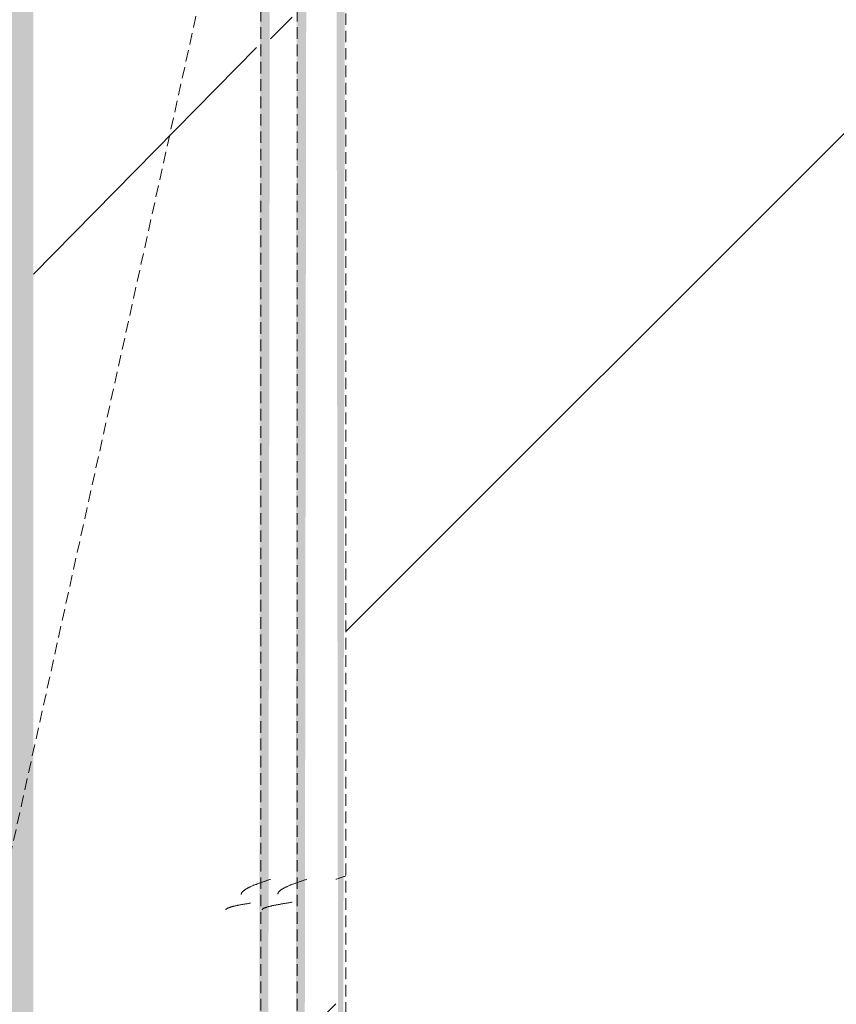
# Model space of a CAD drawing. Header units: millimetres. Extents: x 16156 to 91527, y 4646 to 113494.
# Tile 252 of 256: x 35710 to 36046, y 72928 to 73334. Entities that reach past the tile are written whole.
import ezdxf

# ---------------------------------------------------------------- set-up
doc = ezdxf.new("R2010")
doc.units = ezdxf.units.MM
doc.linetypes.add('ARC Demolished', pattern=[7.14375, 4.7625, -2.38125])
for name, color, linetype, lineweight in [('A--AR9__AlgVoorz', 1, 'Continuous', 9), ('A--L74__VasteSanitaireVoorz', 1, 'ARC Demolished', 9), ('A--L82__LosseGebruikersInvent', 1, 'ARC Demolished', 9)]:
    doc.layers.add(name, color=color, linetype=linetype, lineweight=lineweight)
pattern_1 = [(135, (72113.44, -36801.75), (-212.132, -212.132), [])]
pattern_2 = [(135, (72828.44, -35670.5), (-212.132, -212.132), [])]
pattern_3 = [(135.439, (72828.44, -34585), (-212.1307, -208.9106), [])]

# ---------------------------------------------------------------- blocks, each defined once
blk = doc.blocks.new('73_FU_Keukentop - Type 1-2249611-AB-Begane grond - slooptekening')
at = {"layer": 'A--L82__LosseGebruikersInvent'}
h = blk.add_hatch(dxfattribs=at)
h.set_pattern_fill('FP_61', color=256, style=0, pattern_type=2)
h.set_pattern_definition(pattern_1)
h.paths.add_polyline_path([(1430, -957.5), (1430, 957.5), (-1430, 957.5), (-1430, -957.5), (1266.55, -957.5)])
h = blk.add_hatch(dxfattribs=at)
h.set_pattern_fill('FP_61', color=256, style=0, pattern_type=2)
h.set_pattern_definition(pattern_1)
h.paths.add_polyline_path([(1430, -957.5), (1430, 957.5), (-1430, 957.5), (-1430, -957.5), (1266.55, -957.5)])
blk.add_line((-1430, -957.5), (1430, -957.5), dxfattribs=at)
blk = doc.blocks.new('FP_232-AB-Begane grond - slooptekening')
at = {"layer": 'A--L74__VasteSanitaireVoorz', "color": 240, "linetype": 'Continuous'}
for p, q in [((-152.58, 173.51), (-152.68, 173.79)), ((-152.58, 173.51), (-152.68, 173.79)), ((-152.48, 173.23), (-152.58, 173.51)), ((-152.48, 173.23), (-152.58, 173.51)), ((-152.39, 172.95), (-152.48, 173.23)), ((-152.39, 172.95), (-152.48, 173.23)), ((-152.29, 172.66), (-152.39, 172.95)), ((-152.29, 172.66), (-152.39, 172.95)), ((-152.19, 172.37), (-152.29, 172.66)), ((-152.19, 172.37), (-152.29, 172.66)), ((-152.09, 172.09), (-152.19, 172.37)), ((-152.09, 172.09), (-152.19, 172.37)), ((-151.99, 171.8), (-152.09, 172.09)), ((-151.99, 171.8), (-152.09, 172.09)), ((-151.89, 171.51), (-151.99, 171.8)), ((-151.89, 171.51), (-151.99, 171.8)), ((-151.8, 171.22), (-151.89, 171.51)), ((-151.8, 171.22), (-151.89, 171.51)), ((-151.7, 170.92), (-151.8, 171.22)), ((-151.7, 170.92), (-151.8, 171.22)), ((-151.6, 170.63), (-151.7, 170.92)), ((-151.6, 170.63), (-151.7, 170.92)), ((-151.5, 170.34), (-151.6, 170.63)), ((-151.5, 170.34), (-151.6, 170.63)), ((-151.4, 170.04), (-151.5, 170.34)), ((-151.4, 170.04), (-151.5, 170.34)), ((-151.31, 169.75), (-151.4, 170.04)), ((-151.31, 169.75), (-151.4, 170.04))]:
    blk.add_line(p, q, dxfattribs=at)
blk = doc.blocks.new('FP_233-AB-Begane grond - slooptekening')
at = {"layer": 'A--L74__VasteSanitaireVoorz', "color": 240, "linetype": 'Continuous'}
for p, q in [((-151.21, 157.46), (-151.31, 157.75)), ((-151.21, 157.46), (-151.31, 157.75)), ((-151.11, 157.16), (-151.21, 157.46)), ((-151.11, 157.16), (-151.21, 157.46)), ((-151.01, 156.87), (-151.11, 157.16)), ((-151.01, 156.87), (-151.11, 157.16)), ((-150.91, 156.58), (-151.01, 156.87)), ((-150.91, 156.58), (-151.01, 156.87)), ((-150.81, 156.28), (-150.91, 156.58)), ((-150.81, 156.28), (-150.91, 156.58)), ((-150.72, 155.99), (-150.81, 156.28)), ((-150.72, 155.99), (-150.81, 156.28)), ((-150.62, 155.7), (-150.72, 155.99)), ((-150.62, 155.7), (-150.72, 155.99)), ((-150.52, 155.41), (-150.62, 155.7)), ((-150.52, 155.41), (-150.62, 155.7)), ((-150.42, 155.13), (-150.52, 155.41)), ((-150.42, 155.13), (-150.52, 155.41)), ((-150.32, 154.84), (-150.42, 155.13)), ((-150.32, 154.84), (-150.42, 155.13)), ((-150.23, 154.55), (-150.32, 154.84)), ((-150.23, 154.55), (-150.32, 154.84)), ((-150.13, 154.27), (-150.23, 154.55)), ((-150.13, 154.27), (-150.23, 154.55)), ((-150.03, 153.99), (-150.13, 154.27)), ((-150.03, 153.99), (-150.13, 154.27)), ((-149.93, 153.71), (-150.03, 153.99)), ((-149.93, 153.71), (-150.03, 153.99)), ((-149.83, 153.44), (-149.93, 153.71)), ((-149.83, 153.44), (-149.93, 153.71)), ((-149.73, 153.17), (-149.83, 153.44)), ((-149.73, 153.17), (-149.83, 153.44)), ((-149.64, 152.89), (-149.73, 153.17)), ((-149.64, 152.89), (-149.73, 153.17)), ((-149.54, 152.63), (-149.64, 152.89)), ((-149.54, 152.63), (-149.64, 152.89)), ((-149.44, 152.36), (-149.54, 152.63)), ((-149.44, 152.36), (-149.54, 152.63)), ((-149.34, 152.1), (-149.44, 152.36)), ((-149.34, 152.1), (-149.44, 152.36)), ((-149.24, 151.84), (-149.34, 152.1)), ((-149.24, 151.84), (-149.34, 152.1)), ((-149.15, 151.59), (-149.24, 151.84)), ((-149.15, 151.59), (-149.24, 151.84)), ((-149.05, 151.34), (-149.15, 151.59)), ((-149.05, 151.34), (-149.15, 151.59)), ((-148.95, 151.09), (-149.05, 151.34)), ((-148.95, 151.09), (-149.05, 151.34)), ((-148.85, 150.85), (-148.95, 151.09)), ((-148.85, 150.85), (-148.95, 151.09)), ((-148.75, 150.61), (-148.85, 150.85)), ((-148.75, 150.61), (-148.85, 150.85)), ((-148.65, 150.38), (-148.75, 150.61)), ((-148.65, 150.38), (-148.75, 150.61)), ((-148.56, 150.15), (-148.65, 150.38)), ((-148.56, 150.15), (-148.65, 150.38)), ((-148.46, 149.92), (-148.56, 150.15)), ((-148.46, 149.92), (-148.56, 150.15)), ((-148.36, 149.7), (-148.46, 149.92)), ((-148.36, 149.7), (-148.46, 149.92)), ((-148.26, 149.49), (-148.36, 149.7)), ((-148.26, 149.49), (-148.36, 149.7)), ((-148.16, 149.28), (-148.26, 149.49)), ((-148.16, 149.28), (-148.26, 149.49)), ((-148.07, 149.07), (-148.16, 149.28)), ((-148.07, 149.07), (-148.16, 149.28)), ((-147.97, 148.87), (-148.07, 149.07)), ((-147.97, 148.87), (-148.07, 149.07)), ((-147.87, 148.68), (-147.97, 148.87)), ((-147.87, 148.68), (-147.97, 148.87)), ((-147.77, 148.49), (-147.87, 148.68)), ((-147.77, 148.49), (-147.87, 148.68)), ((-147.67, 148.31), (-147.77, 148.49)), ((-147.67, 148.31), (-147.77, 148.49)), ((-147.57, 148.13), (-147.67, 148.31)), ((-147.57, 148.13), (-147.67, 148.31)), ((-147.48, 147.95), (-147.57, 148.13)), ((-147.48, 147.95), (-147.57, 148.13)), ((-147.38, 147.79), (-147.48, 147.95)), ((-147.38, 147.79), (-147.48, 147.95)), ((-147.28, 147.63), (-147.38, 147.79)), ((-147.28, 147.63), (-147.38, 147.79)), ((-147.18, 147.47), (-147.28, 147.63)), ((-147.18, 147.47), (-147.28, 147.63)), ((-147.08, 147.33), (-147.18, 147.47)), ((-147.08, 147.33), (-147.18, 147.47)), ((-146.99, 147.18), (-147.08, 147.33)), ((-146.99, 147.18), (-147.08, 147.33)), ((-146.89, 147.05), (-146.99, 147.18)), ((-146.89, 147.05), (-146.99, 147.18)), ((-146.79, 146.92), (-146.89, 147.05)), ((-146.79, 146.92), (-146.89, 147.05)), ((-146.69, 146.8), (-146.79, 146.92)), ((-146.69, 146.8), (-146.79, 146.92)), ((-146.59, 146.68), (-146.69, 146.8)), ((-146.59, 146.68), (-146.69, 146.8)), ((-146.49, 146.57), (-146.59, 146.68)), ((-146.49, 146.57), (-146.59, 146.68)), ((-146.4, 146.47), (-146.49, 146.57)), ((-146.4, 146.47), (-146.49, 146.57)), ((-146.3, 146.37), (-146.4, 146.47)), ((-146.3, 146.37), (-146.4, 146.47)), ((-146.2, 146.29), (-146.3, 146.37)), ((-146.2, 146.29), (-146.3, 146.37)), ((-146.1, 146.2), (-146.2, 146.29)), ((-146.1, 146.2), (-146.2, 146.29)), ((-146, 146.13), (-146.1, 146.2)), ((-146, 146.13), (-146.1, 146.2)), ((-145.91, 146.06), (-146, 146.13)), ((-145.91, 146.06), (-146, 146.13)), ((-145.81, 146), (-145.91, 146.06)), ((-145.81, 146), (-145.91, 146.06)), ((-145.71, 145.95), (-145.81, 146)), ((-145.71, 145.95), (-145.81, 146)), ((-145.61, 145.9), (-145.71, 145.95)), ((-145.61, 145.9), (-145.71, 145.95)), ((-145.51, 145.86), (-145.61, 145.9)), ((-145.51, 145.86), (-145.61, 145.9)), ((-145.41, 145.83), (-145.51, 145.86)), ((-145.41, 145.83), (-145.51, 145.86)), ((-145.32, 145.8), (-145.41, 145.83)), ((-145.32, 145.8), (-145.41, 145.83)), ((-145.22, 145.78), (-145.32, 145.8)), ((-145.22, 145.78), (-145.32, 145.8)), ((-145.12, 145.77), (-145.22, 145.78)), ((-145.12, 145.77), (-145.22, 145.78))]:
    blk.add_line(p, q, dxfattribs=at)
at = {"layer": 'A--L74__VasteSanitaireVoorz'}
blk.add_line((-695, 153.75), (715, 153.75), dxfattribs=at)
blk = doc.blocks.new('FP_234-AB-Begane grond - slooptekening')
at = {"layer": 'A--L74__VasteSanitaireVoorz', "color": 240, "linetype": 'Continuous'}
for p, q in [((-141.81, 151.45), (-141.86, 151.75)), ((-141.81, 151.45), (-141.86, 151.75)), ((-141.77, 151.14), (-141.81, 151.45)), ((-141.77, 151.14), (-141.81, 151.45)), ((-141.72, 150.84), (-141.77, 151.14)), ((-141.72, 150.84), (-141.77, 151.14)), ((-141.67, 150.54), (-141.72, 150.84)), ((-141.67, 150.54), (-141.72, 150.84)), ((-141.62, 150.24), (-141.67, 150.54)), ((-141.62, 150.24), (-141.67, 150.54)), ((-141.57, 149.94), (-141.62, 150.24)), ((-141.57, 149.94), (-141.62, 150.24)), ((-141.52, 149.64), (-141.57, 149.94)), ((-141.52, 149.64), (-141.57, 149.94)), ((-141.47, 149.34), (-141.52, 149.64)), ((-141.47, 149.34), (-141.52, 149.64)), ((-141.42, 149.05), (-141.47, 149.34)), ((-141.42, 149.05), (-141.47, 149.34)), ((-141.37, 148.75), (-141.42, 149.05)), ((-141.37, 148.75), (-141.42, 149.05)), ((-141.32, 148.46), (-141.37, 148.75)), ((-141.32, 148.46), (-141.37, 148.75)), ((-141.27, 148.17), (-141.32, 148.46)), ((-141.27, 148.17), (-141.32, 148.46)), ((-141.23, 147.88), (-141.27, 148.17)), ((-141.23, 147.88), (-141.27, 148.17)), ((-141.18, 147.6), (-141.23, 147.88)), ((-141.18, 147.6), (-141.23, 147.88)), ((-141.13, 147.31), (-141.18, 147.6)), ((-141.13, 147.31), (-141.18, 147.6)), ((-141.08, 147.03), (-141.13, 147.31)), ((-141.08, 147.03), (-141.13, 147.31)), ((-141.03, 146.75), (-141.08, 147.03)), ((-141.03, 146.75), (-141.08, 147.03)), ((-140.98, 146.48), (-141.03, 146.75)), ((-140.98, 146.48), (-141.03, 146.75)), ((-140.93, 146.21), (-140.98, 146.48)), ((-140.93, 146.21), (-140.98, 146.48)), ((-140.88, 145.94), (-140.93, 146.21)), ((-140.88, 145.94), (-140.93, 146.21)), ((-140.83, 145.67), (-140.88, 145.94)), ((-140.83, 145.67), (-140.88, 145.94)), ((-140.78, 145.41), (-140.83, 145.67)), ((-140.78, 145.41), (-140.83, 145.67)), ((-140.73, 145.15), (-140.78, 145.41)), ((-140.73, 145.15), (-140.78, 145.41)), ((-140.69, 144.9), (-140.73, 145.15)), ((-140.69, 144.9), (-140.73, 145.15)), ((-140.64, 144.65), (-140.69, 144.9)), ((-140.64, 144.65), (-140.69, 144.9)), ((-140.59, 144.4), (-140.64, 144.65)), ((-140.59, 144.4), (-140.64, 144.65)), ((-140.54, 144.16), (-140.59, 144.4)), ((-140.54, 144.16), (-140.59, 144.4)), ((-140.49, 143.93), (-140.54, 144.16)), ((-140.49, 143.93), (-140.54, 144.16)), ((-140.44, 143.7), (-140.49, 143.93)), ((-140.44, 143.7), (-140.49, 143.93)), ((-140.39, 143.47), (-140.44, 143.7)), ((-140.39, 143.47), (-140.44, 143.7)), ((-140.34, 143.25), (-140.39, 143.47)), ((-140.34, 143.25), (-140.39, 143.47)), ((-140.29, 143.03), (-140.34, 143.25)), ((-140.29, 143.03), (-140.34, 143.25)), ((-140.24, 142.82), (-140.29, 143.03)), ((-140.24, 142.82), (-140.29, 143.03)), ((-140.19, 142.61), (-140.24, 142.82)), ((-140.19, 142.61), (-140.24, 142.82)), ((-140.15, 142.41), (-140.19, 142.61)), ((-140.15, 142.41), (-140.19, 142.61)), ((-140.1, 142.22), (-140.15, 142.41)), ((-140.1, 142.22), (-140.15, 142.41)), ((-140.05, 142.03), (-140.1, 142.22)), ((-140.05, 142.03), (-140.1, 142.22)), ((-140, 141.85), (-140.05, 142.03)), ((-140, 141.85), (-140.05, 142.03)), ((-139.95, 141.67), (-140, 141.85)), ((-139.95, 141.67), (-140, 141.85)), ((-139.9, 141.5), (-139.95, 141.67)), ((-139.9, 141.5), (-139.95, 141.67)), ((-139.85, 141.33), (-139.9, 141.5)), ((-139.85, 141.33), (-139.9, 141.5)), ((-139.8, 141.17), (-139.85, 141.33)), ((-139.8, 141.17), (-139.85, 141.33)), ((-139.75, 141.02), (-139.8, 141.17)), ((-139.75, 141.02), (-139.8, 141.17)), ((-139.7, 140.88), (-139.75, 141.02)), ((-139.7, 140.88), (-139.75, 141.02)), ((-139.65, 140.74), (-139.7, 140.88)), ((-139.65, 140.74), (-139.7, 140.88)), ((-139.61, 140.6), (-139.65, 140.74)), ((-139.61, 140.6), (-139.65, 140.74)), ((-139.56, 140.48), (-139.61, 140.6)), ((-139.56, 140.48), (-139.61, 140.6)), ((-139.51, 140.36), (-139.56, 140.48)), ((-139.51, 140.36), (-139.56, 140.48)), ((-139.46, 140.25), (-139.51, 140.36)), ((-139.46, 140.25), (-139.51, 140.36)), ((-139.41, 140.14), (-139.46, 140.25)), ((-139.41, 140.14), (-139.46, 140.25)), ((-139.36, 140.04), (-139.41, 140.14)), ((-139.36, 140.04), (-139.41, 140.14)), ((-139.31, 139.95), (-139.36, 140.04)), ((-139.31, 139.95), (-139.36, 140.04)), ((-139.26, 139.87), (-139.31, 139.95)), ((-139.26, 139.87), (-139.31, 139.95)), ((-139.21, 139.79), (-139.26, 139.87)), ((-139.21, 139.79), (-139.26, 139.87)), ((-139.16, 139.72), (-139.21, 139.79)), ((-139.16, 139.72), (-139.21, 139.79)), ((-139.11, 139.66), (-139.16, 139.72)), ((-139.11, 139.66), (-139.16, 139.72)), ((-139.07, 139.6), (-139.11, 139.66)), ((-139.07, 139.6), (-139.11, 139.66)), ((-139.02, 139.55), (-139.07, 139.6)), ((-139.02, 139.55), (-139.07, 139.6)), ((-138.97, 139.51), (-139.02, 139.55)), ((-138.97, 139.51), (-139.02, 139.55)), ((-138.92, 139.48), (-138.97, 139.51)), ((-138.92, 139.48), (-138.97, 139.51)), ((-138.87, 139.45), (-138.92, 139.48)), ((-138.87, 139.45), (-138.92, 139.48)), ((-138.82, 139.43), (-138.87, 139.45)), ((-138.82, 139.43), (-138.87, 139.45)), ((-138.77, 139.42), (-138.82, 139.43)), ((-138.77, 139.42), (-138.82, 139.43))]:
    blk.add_line(p, q, dxfattribs=at)
blk = doc.blocks.new('FP_235-AB-Begane grond - slooptekening')
at = {"layer": 'A--L74__VasteSanitaireVoorz', "color": 240, "linetype": 'Continuous'}
for p, q in [((-151.16, 142.46), (-151.26, 142.75)), ((-151.16, 142.46), (-151.26, 142.75)), ((-151.07, 142.16), (-151.16, 142.46)), ((-151.07, 142.16), (-151.16, 142.46)), ((-150.97, 141.87), (-151.07, 142.16)), ((-150.97, 141.87), (-151.07, 142.16)), ((-150.87, 141.58), (-150.97, 141.87)), ((-150.87, 141.58), (-150.97, 141.87)), ((-150.77, 141.28), (-150.87, 141.58)), ((-150.77, 141.28), (-150.87, 141.58)), ((-150.67, 140.99), (-150.77, 141.28)), ((-150.67, 140.99), (-150.77, 141.28)), ((-150.57, 140.7), (-150.67, 140.99)), ((-150.57, 140.7), (-150.67, 140.99)), ((-150.48, 140.41), (-150.57, 140.7)), ((-150.48, 140.41), (-150.57, 140.7)), ((-150.38, 140.13), (-150.48, 140.41)), ((-150.38, 140.13), (-150.48, 140.41)), ((-150.28, 139.84), (-150.38, 140.13)), ((-150.28, 139.84), (-150.38, 140.13)), ((-150.18, 139.55), (-150.28, 139.84)), ((-150.18, 139.55), (-150.28, 139.84)), ((-150.08, 139.27), (-150.18, 139.55)), ((-150.08, 139.27), (-150.18, 139.55)), ((-149.99, 138.99), (-150.08, 139.27)), ((-149.99, 138.99), (-150.08, 139.27)), ((-149.89, 138.71), (-149.99, 138.99)), ((-149.89, 138.71), (-149.99, 138.99)), ((-149.79, 138.44), (-149.89, 138.71)), ((-149.79, 138.44), (-149.89, 138.71)), ((-149.69, 138.17), (-149.79, 138.44)), ((-149.69, 138.17), (-149.79, 138.44)), ((-149.59, 137.89), (-149.69, 138.17)), ((-149.59, 137.89), (-149.69, 138.17)), ((-149.49, 137.63), (-149.59, 137.89)), ((-149.49, 137.63), (-149.59, 137.89)), ((-149.4, 137.36), (-149.49, 137.63)), ((-149.4, 137.36), (-149.49, 137.63)), ((-149.3, 137.1), (-149.4, 137.36)), ((-149.3, 137.1), (-149.4, 137.36)), ((-149.2, 136.84), (-149.3, 137.1)), ((-149.2, 136.84), (-149.3, 137.1)), ((-149.1, 136.59), (-149.2, 136.84)), ((-149.1, 136.59), (-149.2, 136.84)), ((-149, 136.34), (-149.1, 136.59)), ((-149, 136.34), (-149.1, 136.59)), ((-148.91, 136.09), (-149, 136.34)), ((-148.91, 136.09), (-149, 136.34)), ((-148.81, 135.85), (-148.91, 136.09)), ((-148.81, 135.85), (-148.91, 136.09)), ((-148.71, 135.61), (-148.81, 135.85)), ((-148.71, 135.61), (-148.81, 135.85)), ((-148.61, 135.38), (-148.71, 135.61)), ((-148.61, 135.38), (-148.71, 135.61)), ((-148.51, 135.15), (-148.61, 135.38)), ((-148.51, 135.15), (-148.61, 135.38)), ((-148.41, 134.92), (-148.51, 135.15)), ((-148.41, 134.92), (-148.51, 135.15)), ((-148.32, 134.7), (-148.41, 134.92)), ((-148.32, 134.7), (-148.41, 134.92)), ((-148.22, 134.49), (-148.32, 134.7)), ((-148.22, 134.49), (-148.32, 134.7)), ((-148.12, 134.28), (-148.22, 134.49)), ((-148.12, 134.28), (-148.22, 134.49)), ((-148.02, 134.07), (-148.12, 134.28)), ((-148.02, 134.07), (-148.12, 134.28)), ((-147.92, 133.87), (-148.02, 134.07)), ((-147.92, 133.87), (-148.02, 134.07)), ((-147.83, 133.68), (-147.92, 133.87)), ((-147.83, 133.68), (-147.92, 133.87)), ((-147.73, 133.49), (-147.83, 133.68)), ((-147.73, 133.49), (-147.83, 133.68)), ((-147.63, 133.31), (-147.73, 133.49)), ((-147.63, 133.31), (-147.73, 133.49)), ((-147.53, 133.13), (-147.63, 133.31)), ((-147.53, 133.13), (-147.63, 133.31)), ((-147.43, 132.95), (-147.53, 133.13)), ((-147.43, 132.95), (-147.53, 133.13)), ((-147.33, 132.79), (-147.43, 132.95)), ((-147.33, 132.79), (-147.43, 132.95)), ((-147.24, 132.63), (-147.33, 132.79)), ((-147.24, 132.63), (-147.33, 132.79)), ((-147.14, 132.47), (-147.24, 132.63)), ((-147.14, 132.47), (-147.24, 132.63)), ((-147.04, 132.33), (-147.14, 132.47)), ((-147.04, 132.33), (-147.14, 132.47)), ((-146.94, 132.18), (-147.04, 132.33)), ((-146.94, 132.18), (-147.04, 132.33)), ((-146.84, 132.05), (-146.94, 132.18)), ((-146.84, 132.05), (-146.94, 132.18)), ((-146.75, 131.92), (-146.84, 132.05)), ((-146.75, 131.92), (-146.84, 132.05)), ((-146.65, 131.8), (-146.75, 131.92)), ((-146.65, 131.8), (-146.75, 131.92)), ((-146.55, 131.68), (-146.65, 131.8)), ((-146.55, 131.68), (-146.65, 131.8)), ((-146.45, 131.57), (-146.55, 131.68)), ((-146.45, 131.57), (-146.55, 131.68)), ((-146.35, 131.47), (-146.45, 131.57)), ((-146.35, 131.47), (-146.45, 131.57)), ((-146.25, 131.37), (-146.35, 131.47)), ((-146.25, 131.37), (-146.35, 131.47)), ((-146.16, 131.29), (-146.25, 131.37)), ((-146.16, 131.29), (-146.25, 131.37)), ((-146.06, 131.2), (-146.16, 131.29)), ((-146.06, 131.2), (-146.16, 131.29)), ((-145.96, 131.13), (-146.06, 131.2)), ((-145.96, 131.13), (-146.06, 131.2)), ((-145.86, 131.06), (-145.96, 131.13)), ((-145.86, 131.06), (-145.96, 131.13)), ((-145.76, 131), (-145.86, 131.06)), ((-145.76, 131), (-145.86, 131.06)), ((-145.67, 130.95), (-145.76, 131)), ((-145.67, 130.95), (-145.76, 131)), ((-145.57, 130.9), (-145.67, 130.95)), ((-145.57, 130.9), (-145.67, 130.95)), ((-145.47, 130.86), (-145.57, 130.9)), ((-145.47, 130.86), (-145.57, 130.9)), ((-145.37, 130.83), (-145.47, 130.86)), ((-145.37, 130.83), (-145.47, 130.86)), ((-145.27, 130.8), (-145.37, 130.83)), ((-145.27, 130.8), (-145.37, 130.83)), ((-145.17, 130.78), (-145.27, 130.8)), ((-145.17, 130.78), (-145.27, 130.8)), ((-145.08, 130.77), (-145.17, 130.78)), ((-145.08, 130.77), (-145.17, 130.78))]:
    blk.add_line(p, q, dxfattribs=at)
at = {"layer": 'A--L74__VasteSanitaireVoorz'}
blk.add_line((-695, 138.75), (715, 138.75), dxfattribs=at)
blk = doc.blocks.new('FP_236-AB-Begane grond - slooptekening')
at = {"layer": 'A--L74__VasteSanitaireVoorz', "color": 240, "linetype": 'Continuous'}
for p, q in [((-141.46, 134.31), (-141.51, 134.61)), ((-141.46, 134.31), (-141.51, 134.61)), ((-141.41, 134.02), (-141.46, 134.31)), ((-141.41, 134.02), (-141.46, 134.31)), ((-141.36, 133.72), (-141.41, 134.02)), ((-141.36, 133.72), (-141.41, 134.02)), ((-141.31, 133.43), (-141.36, 133.72)), ((-141.31, 133.43), (-141.36, 133.72)), ((-141.26, 133.14), (-141.31, 133.43)), ((-141.26, 133.14), (-141.31, 133.43)), ((-141.21, 132.85), (-141.26, 133.14)), ((-141.21, 132.85), (-141.26, 133.14)), ((-141.16, 132.57), (-141.21, 132.85)), ((-141.16, 132.57), (-141.21, 132.85)), ((-141.11, 132.29), (-141.16, 132.57)), ((-141.11, 132.29), (-141.16, 132.57)), ((-141.07, 132.01), (-141.11, 132.29)), ((-141.07, 132.01), (-141.11, 132.29)), ((-141.02, 131.73), (-141.07, 132.01)), ((-141.02, 131.73), (-141.07, 132.01)), ((-140.97, 131.45), (-141.02, 131.73)), ((-140.97, 131.45), (-141.02, 131.73)), ((-140.92, 131.18), (-140.97, 131.45)), ((-140.92, 131.18), (-140.97, 131.45)), ((-140.87, 130.91), (-140.92, 131.18)), ((-140.87, 130.91), (-140.92, 131.18)), ((-140.82, 130.65), (-140.87, 130.91)), ((-140.82, 130.65), (-140.87, 130.91)), ((-140.77, 130.39), (-140.82, 130.65)), ((-140.77, 130.39), (-140.82, 130.65)), ((-140.72, 130.13), (-140.77, 130.39)), ((-140.72, 130.13), (-140.77, 130.39)), ((-140.67, 129.88), (-140.72, 130.13)), ((-140.67, 129.88), (-140.72, 130.13)), ((-140.62, 129.63), (-140.67, 129.88)), ((-140.62, 129.63), (-140.67, 129.88)), ((-140.58, 129.39), (-140.62, 129.63)), ((-140.58, 129.39), (-140.62, 129.63)), ((-140.53, 129.15), (-140.58, 129.39)), ((-140.53, 129.15), (-140.58, 129.39)), ((-140.48, 128.91), (-140.53, 129.15)), ((-140.48, 128.91), (-140.53, 129.15)), ((-140.43, 128.68), (-140.48, 128.91)), ((-140.43, 128.68), (-140.48, 128.91)), ((-140.38, 128.45), (-140.43, 128.68)), ((-140.38, 128.45), (-140.43, 128.68)), ((-140.33, 128.23), (-140.38, 128.45)), ((-140.33, 128.23), (-140.38, 128.45)), ((-140.28, 128.02), (-140.33, 128.23)), ((-140.28, 128.02), (-140.33, 128.23)), ((-140.23, 127.81), (-140.28, 128.02)), ((-140.23, 127.81), (-140.28, 128.02)), ((-140.18, 127.6), (-140.23, 127.81)), ((-140.18, 127.6), (-140.23, 127.81)), ((-140.13, 127.4), (-140.18, 127.6)), ((-140.13, 127.4), (-140.18, 127.6)), ((-140.09, 127.21), (-140.13, 127.4)), ((-140.09, 127.21), (-140.13, 127.4)), ((-140.04, 127.02), (-140.09, 127.21)), ((-140.04, 127.02), (-140.09, 127.21)), ((-139.99, 126.84), (-140.04, 127.02)), ((-139.99, 126.84), (-140.04, 127.02)), ((-139.94, 126.66), (-139.99, 126.84)), ((-139.94, 126.66), (-139.99, 126.84)), ((-139.89, 126.49), (-139.94, 126.66)), ((-139.89, 126.49), (-139.94, 126.66)), ((-139.84, 126.33), (-139.89, 126.49)), ((-139.84, 126.33), (-139.89, 126.49)), ((-139.79, 126.17), (-139.84, 126.33)), ((-139.79, 126.17), (-139.84, 126.33)), ((-139.74, 126.02), (-139.79, 126.17)), ((-139.74, 126.02), (-139.79, 126.17)), ((-139.69, 125.87), (-139.74, 126.02)), ((-139.69, 125.87), (-139.74, 126.02)), ((-139.64, 125.73), (-139.69, 125.87)), ((-139.64, 125.73), (-139.69, 125.87)), ((-139.6, 125.6), (-139.64, 125.73)), ((-139.6, 125.6), (-139.64, 125.73)), ((-139.55, 125.47), (-139.6, 125.6)), ((-139.55, 125.47), (-139.6, 125.6)), ((-139.5, 125.35), (-139.55, 125.47)), ((-139.5, 125.35), (-139.55, 125.47)), ((-139.45, 125.24), (-139.5, 125.35)), ((-139.45, 125.24), (-139.5, 125.35)), ((-139.4, 125.14), (-139.45, 125.24)), ((-139.4, 125.14), (-139.45, 125.24)), ((-139.35, 125.04), (-139.4, 125.14)), ((-139.35, 125.04), (-139.4, 125.14)), ((-139.3, 124.95), (-139.35, 125.04)), ((-139.3, 124.95), (-139.35, 125.04)), ((-139.25, 124.86), (-139.3, 124.95)), ((-139.25, 124.86), (-139.3, 124.95)), ((-139.2, 124.79), (-139.25, 124.86)), ((-139.2, 124.79), (-139.25, 124.86)), ((-139.15, 124.72), (-139.2, 124.79)), ((-139.15, 124.72), (-139.2, 124.79)), ((-139.11, 124.66), (-139.15, 124.72)), ((-139.11, 124.66), (-139.15, 124.72)), ((-139.06, 124.6), (-139.11, 124.66)), ((-139.06, 124.6), (-139.11, 124.66)), ((-139.01, 124.55), (-139.06, 124.6)), ((-139.01, 124.55), (-139.06, 124.6)), ((-138.96, 124.51), (-139.01, 124.55)), ((-138.96, 124.51), (-139.01, 124.55)), ((-138.91, 124.48), (-138.96, 124.51)), ((-138.91, 124.48), (-138.96, 124.51)), ((-138.86, 124.45), (-138.91, 124.48)), ((-138.86, 124.45), (-138.91, 124.48)), ((-138.81, 124.43), (-138.86, 124.45)), ((-138.81, 124.43), (-138.86, 124.45)), ((-138.76, 124.42), (-138.81, 124.43)), ((-138.76, 124.42), (-138.81, 124.43))]:
    blk.add_line(p, q, dxfattribs=at)
blk = doc.blocks.new('52_PF_FB_Gutter_rectangle - End Outlet - 1430mm_W_ x 300mm_L_ x 60mm_H_ x 160mm_Dia_ 2-2250497-AB-Begane grond - slooptekening')
at = {"layer": 'A--L74__VasteSanitaireVoorz', "linetype": 'Continuous'}
h = blk.add_hatch(dxfattribs=at)
h.set_pattern_fill('FP_68', color=256, style=0, pattern_type=2)
h.set_pattern_definition(pattern_2)
h.paths.add_polyline_path([(715, 157.75), (712.75, 169.75), (-695, 169.75), (-695, 157.75), (706, 157.75)])
h = blk.add_hatch(dxfattribs=at)
h.set_pattern_fill('FP_68', color=256, style=0, pattern_type=2)
h.set_pattern_definition(pattern_2)
h.paths.add_polyline_path([(715, 157.75), (712.75, 169.75), (-695, 169.75), (-695, 157.75), (706, 157.75)])
h = blk.add_hatch(dxfattribs=at)
h.set_pattern_fill('FP_68', color=256, style=0, pattern_type=2)
h.set_pattern_definition(pattern_2)
h.paths.add_polyline_path([(715, 142.75), (715, 151.75), (-695, 151.75), (-695, 142.75), (697.57, 142.75)])
h = blk.add_hatch(dxfattribs=at)
h.set_pattern_fill('FP_68', color=256, style=0, pattern_type=2)
h.set_pattern_definition(pattern_2)
h.paths.add_polyline_path([(715, 142.75), (715, 151.75), (-695, 151.75), (-695, 142.75), (697.57, 142.75)])
h = blk.add_hatch(dxfattribs=at)
h.set_pattern_fill('FP_69', color=256, style=0, pattern_type=2)
h.set_pattern_definition(pattern_3)
h.paths.add_polyline_path([(715, 45.2), (715, 137.1), (-695, 137.1), (-695, 45.2), (559.99, 45.2)])
h = blk.add_hatch(dxfattribs=at)
h.set_pattern_fill('FP_69', color=256, style=0, pattern_type=2)
h.set_pattern_definition(pattern_3)
h.paths.add_polyline_path([(715, 45.2), (715, 137.1), (-695, 137.1), (-695, 45.2), (559.99, 45.2)])
at = {"layer": 'A--L74__VasteSanitaireVoorz'}
blk.add_line((-695, 153.75), (0, 0), dxfattribs=at)
at = {"layer": 'A--L74__VasteSanitaireVoorz', "linetype": 'Continuous'}
for name in ['FP_232-AB-Begane grond - slooptekening', 'FP_234-AB-Begane grond - slooptekening', 'FP_236-AB-Begane grond - slooptekening']:
    blk.add_blockref(name, (0, 0), dxfattribs=at)
at = {"layer": 'A--L74__VasteSanitaireVoorz'}
for name in ['FP_233-AB-Begane grond - slooptekening', 'FP_235-AB-Begane grond - slooptekening']:
    blk.add_blockref(name, (0, 0), dxfattribs=at)

msp = doc.modelspace()

# ---------------------------------------------------------------- hatches: boundary and pattern name
at = {"layer": 'A--AR9__AlgVoorz'}
h = msp.add_hatch(color=7, dxfattribs=at)
h.paths.add_polyline_path([(34992.21, 66090.94), (35035.69, 66090.94), (35035.69, 66103.44), (44949.11, 66103.44), (44949.11, 69721.44), (44914.25, 69721.44), (44914.25, 68707.44), (43114.25, 68707.44), (43114.25, 69721.44), (41917.26, 69725.44), (41917.26, 70221.44), (43114.25, 70224.13), (43114.25, 72321.44), (41917.26, 72325.44), (41917.26, 72821.44), (43114.25, 72829.12), (43114.25, 73543.44), (44914.25, 73543.44), (44914.25, 72821.44), (44949.11, 72821.44), (44946.01, 73925.94), (39384.05, 73925.94), (39384.05, 73938.44), (33209.25, 73938.44), (33209.25, 72383.44), (32470.07, 72383.44), (32470.07, 70583.44), (33209.25, 70583.44), (33209.25, 66383.44), (32470.07, 66383.44), (32470.07, 66090.94), (34835.58, 66090.94)])
h.paths.add_polyline_path([(37637.57, 66285.44), (35496.75, 66289.44), (35500.75, 66304.27), (35844.25, 66305.44), (35840.25, 69126.62), (35496.75, 69129.44), (35496.77, 69144.27), (38106.75, 69141.01), (38102.75, 69126.62), (37759.25, 69125.44), (37763.25, 66304.27), (38106.75, 66297.88), (38106.75, 66286.62), (37759.25, 66285.44)])
h.paths.add_polyline_path([(35828.25, 66305.44), (35824.38, 66305.44), (35828.25, 69125.44), (35844.11, 69125.44), (35840.25, 66305.44)])
h.paths.add_polyline_path([(38104.75, 66305.44), (38086.88, 66305.44), (38090.75, 69125.44), (38106.61, 69125.44), (38105.58, 66305.44)])
h.paths.add_polyline_path([(35497.28, 66305.44), (35496.88, 66305.44), (35500.75, 69125.44), (35516.61, 69125.44), (35512.75, 66305.44), (35497.92, 66305.44)])
h.paths.add_polyline_path([(38070.1, 66305.44), (37978.2, 66305.44), (37978.2, 69125.44), (38071.54, 69125.44), (38070.54, 66305.44)])
h.paths.add_polyline_path([(37759.78, 66305.44), (37759.38, 66305.44), (37763.25, 69125.44), (37779.11, 69125.44), (37775.25, 66305.44), (37760.42, 66305.44)])
h.paths.add_polyline_path([(38084.75, 66305.44), (38071.88, 66305.44), (38075.75, 69125.44), (38086.68, 69125.44), (38085.27, 66305.44)])
h.paths.add_polyline_path([(35517.02, 66305.44), (35516.82, 66305.44), (35518.75, 69125.44), (35531.61, 69125.44), (35527.75, 66305.44), (35517.33, 66305.44)])
h.paths.add_polyline_path([(35769.58, 66305.44), (35715.7, 66305.44), (35715.7, 69125.44), (35809.04, 69125.44), (35807.6, 66305.44)])
h.paths.add_polyline_path([(35822.25, 66305.44), (35809.38, 66305.44), (35813.25, 69125.44), (35824.18, 69125.44), (35822.77, 66305.44)])
h.paths.add_polyline_path([(37779.52, 66305.44), (37779.32, 66305.44), (37781.25, 69125.44), (37794.11, 69125.44), (37790.25, 66305.44), (37779.83, 66305.44)])
h.paths.add_polyline_path([(37871.06, 66305.44), (37794.46, 66305.44), (37795.9, 69125.44), (37887.79, 69125.44), (37887.79, 66305.44)])
h.paths.add_polyline_path([(35536.08, 66305.44), (35531.96, 66305.44), (35536.08, 69125.44), (35625.29, 69125.44), (35625.29, 66305.44)])
h.paths.add_polyline_path([(42495.26, 69741.44), (42497.26, 69741.44), (42495.26, 69743.44)])
h.paths.add_polyline_path([(42708.75, 69741.44), (43079.79, 69741.44), (43079.79, 70201.44), (42554.72, 70201.44), (42554.72, 69741.44)])
h.paths.add_polyline_path([(43095.26, 69741.44), (43097.26, 69741.44), (43095.26, 69743.44)])
h.paths.add_polyline_path([(42307.54, 69741.44), (42479.79, 69741.44), (42479.79, 70201.44), (41954.72, 70201.44), (41954.72, 69741.44), (42074.04, 69741.44)])
h.paths.add_polyline_path([(41937.26, 69741.44), (41939.26, 69743.44), (41937.26, 69993.95)])
h.paths.add_polyline_path([(44914.25, 70221.44), (44949.11, 70221.44), (44949.11, 72321.44), (44914.25, 72321.44), (44914.25, 70278.26)])
h.paths.add_polyline_path([(37759.25, 70683.44), (35496.75, 70687.44), (35500.75, 70702.27), (35844.25, 70703.44), (35840.25, 73524.62), (35496.75, 73527.44), (35500.75, 73542.27), (38106.75, 73539.44), (38102.75, 73524.62), (37759.25, 73523.44), (37763.25, 70702.27), (38106.75, 70699.44), (38102.75, 70684.62), (37759.26, 70684.62)])
h.paths.add_polyline_path([(35527.75, 70703.44), (35516.82, 70703.44), (35518.75, 73523.44), (35531.61, 73523.44), (35528.78, 70703.44)])
h.paths.add_polyline_path([(35512.75, 70703.44), (35496.88, 70703.44), (35500.75, 73523.44), (35516.61, 73523.44), (35513.78, 70703.44)])
h.paths.add_polyline_path([(35533.4, 70703.44), (35531.96, 70703.44), (35536.08, 73523.44), (35625.29, 73523.44), (35625.29, 70703.44), (35536.08, 70703.44)])
h.paths.add_polyline_path([(35715.7, 70703.44), (35715.7, 73523.44), (35809.04, 73523.44), (35807.6, 70703.44), (35769.58, 70703.44)])
h.paths.add_polyline_path([(37759.46, 70703.44), (37759.38, 70703.44), (37763.25, 73523.44), (37779.11, 73523.44), (37775.25, 70703.44), (37759.78, 70703.44)])
h.paths.add_polyline_path([(37781.25, 70703.44), (37779.32, 70703.44), (37781.25, 73523.44), (37794.11, 73523.44), (37790.25, 70703.44)])
h.paths.add_polyline_path([(37794.46, 70703.44), (37795.9, 73523.44), (37887.79, 73523.44), (37887.79, 70703.44), (37794.72, 70703.44)])
h.paths.add_polyline_path([(35809.78, 70703.44), (35809.38, 70703.44), (35813.25, 73523.44), (35824.18, 73523.44), (35822.25, 70703.44), (35810.42, 70703.44)])
h.paths.add_polyline_path([(38087.92, 70703.44), (38086.88, 70703.44), (38090.75, 73523.44), (38106.61, 73523.44), (38102.75, 70703.44), (38088.75, 70703.44)])
h.paths.add_polyline_path([(35824.78, 70703.44), (35824.38, 70707), (35828.25, 73523.44), (35844.11, 73523.44), (35840.25, 70703.44), (35825.42, 70703.44)])
h.paths.add_polyline_path([(38086.68, 70703.44), (38071.88, 70703.44), (38075.75, 73523.44), (38086.68, 73523.44), (38086.68, 70846.89)])
h.paths.add_polyline_path([(37978.2, 70703.44), (37978.2, 73523.44), (38071.54, 73523.44), (38070.1, 70703.44)])
h.paths.add_polyline_path([(41209.25, 71043.44), (40509.25, 71043.44), (40509.25, 73543.44), (41209.25, 73543.44), (41209.25, 71415.52)])
h.paths.add_polyline_path([(42774.53, 72341.44), (43079.79, 72341.44), (43079.79, 72801.44), (42554.72, 72801.44), (42554.72, 72341.44), (42734.16, 72341.44)])
h.paths.add_polyline_path([(42074.04, 72341.44), (42479.79, 72341.44), (42479.79, 72801.44), (41954.72, 72801.44), (41954.72, 72341.44)])
h.paths.add_polyline_path([(42537.26, 72341.44), (42539.26, 72343.44), (42537.26, 72552.77)])
h.paths.add_polyline_path([(43095.26, 72341.44), (43097.26, 72341.44), (43095.26, 72343.44)])
h.paths.add_polyline_path([(42495.26, 72341.44), (42497.26, 72341.44), (42495.26, 72343.44)])

# ---------------------------------------------------------------- block references
at = {"layer": 'A--L74__VasteSanitaireVoorz', "rotation": 269.9999999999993}
msp.add_blockref('52_PF_FB_Gutter_rectangle - End Outlet - 1430mm_W_ x 300mm_L_ x 60mm_H_ x 160mm_Dia_ 2-2250497-AB-Begane grond - slooptekening', (35670.5, 72828.44), dxfattribs=at)
at = {"layer": 'A--L82__LosseGebruikersInvent', "rotation": 269.9999999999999}
msp.add_blockref('73_FU_Keukentop - Type 1-2249611-AB-Begane grond - slooptekening', (36801.75, 72113.44), dxfattribs=at)

doc.saveas('drawing.dxf')
